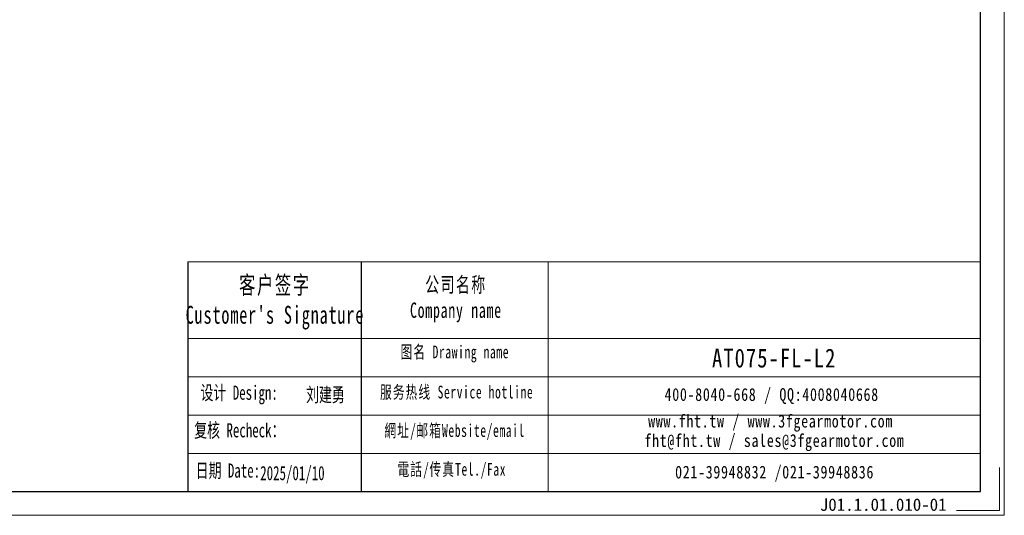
# Model space of a CAD drawing. Header units: millimetres. Extents: x -9 to 572, y -18 to 383.
# Tile 5 of 9: x 283 to 561, y -18 to 122. Entities that reach past the tile are written whole.
import ezdxf

# ---------------------------------------------------------------- set-up
doc = ezdxf.new("R2010")
doc.units = ezdxf.units.MM
doc.layers.add('6文字层', color=3, linetype='Continuous')
doc.layers.add('7标注层', color=4, linetype='Continuous')
doc.layers.add('SLD-0', color=7, linetype='Continuous', lineweight=18)
doc.layers.add('图框_外框线', color=7, linetype='Continuous', lineweight=18)
doc.styles.add('宋体', font='SimSun.ttf', dxfattribs={"width": 0.8})
doc.styles.add('标准', font='txt', dxfattribs={"width": 0.667})
doc.styles.add('样式 1', font='SimSun.ttf')

msp = doc.modelspace()

# ---------------------------------------------------------------- linework, layer by layer
msp.add_line((379.38795, 53.60368), (379.38795, -11.15777))
at = {"layer": '7标注层', "color": 0}
msp.add_line((330.53555, 53.60368), (330.53555, -11.1467), dxfattribs=at)
at = {"layer": '图框_外框线'}
for p, q in [((330.53555, 53.60368), (379.38795, 53.60368)), ((379.38795, 53.60368), (379.38795, -11.1467)), ((379.38795, 53.60368), (553.80505, 53.60368)), ((432.02312, 53.60368), (432.02312, -11.1467)), ((330.53555, 31.99643), (379.38795, 31.99643)), ((379.38795, 31.99643), (553.80505, 31.99643)), ((330.53555, 21.1928), (553.80505, 21.1928)), ((330.53555, 10.38917), (553.80505, 10.38917)), ((330.53555, -0.41445), (553.80505, -0.41445))]:
    msp.add_line(p, q, dxfattribs=at)
at = {"layer": '图框_外框线', "color": 3}
msp.add_lwpolyline([(-6.01385, -17.89151), (560.54985, -17.89151), (560.54985, 382.74997), (-6.01385, 382.74997)], close=True, dxfattribs=at)
at = {"layer": '图框_外框线', "color": 3, "lineweight": 25}
msp.add_lwpolyline([(27.71018, -11.1467), (553.80505, -11.1467), (553.80505, 376.00517), (27.71018, 376.00517)], close=True, dxfattribs=at)
at = {"layer": '图框_外框线', "color": 3}
msp.add_lwpolyline([(559.20089, -4.40189), (559.20089, -16.54255), (547.06024, -16.54255)], dxfattribs=at)

# ---------------------------------------------------------------- texts
at = {"layer": '6文字层', "insert": (508.57593, -13.12022), "char_height": 3.5, "width": 43.304423, "attachment_point": 1, "style": '样式 1'}
msp.add_mtext('J01.1.01.010-01', dxfattribs=at)
at = {"layer": 'SLD-0', "color": 1, "attachment_point": 2}
for s, insert, char_height, width, style in [("{\\fNSimSun|b0|i0|c134|p49;\\T1.1;客户签字\\PCustomer's Signature}", (355.04595, 49.60625), 5.0416921, 62.7191692, '标准'), ('{\\fNSimSun|b0|i0|c134|p49;\\T1.1;公司名称\\PCompany name}', (406.03936, 49.33861), 4.3214503, 55.9492891, '标准'), ('{\\fNSimSun|b0|i0|c134|p49;\\T1.1;图名 Drawing name}', (405.74397, 30.00493), 3.6012086, 46.0547203, '标准'), ('\\pt25.20845;{\\H1.23159x;\\T1.1;\\C256;AT075-FL-L2}', (495.71755, 29.13536), 4.3214503, 36.6908129, '宋体'), ('{\\fNSimSun|b0|i0|c134|p49;\\T1.1;服务热线 Service hotline}', (406.25465, 18.681), 3.6012086, 51.3093828, '标准'), ('\\T1.1;400-8040-668 / QQ:4008040668', (495.02581, 17.9929), 3.6012086, 104.8506628, '宋体'), ('{\\fNSimSun|b0|i0|c134|p49;\\T1.1;網址/邮箱Website/email}', (405.69391, 7.83113), 3.6012086, 53.408238, '标准'), ('\\T1.1;www.fht.tw / www.3fgearmotor.com ', (494.69375, 10.49206), 3.6012086, 104.9686956, '宋体'), ('\\pt43.2145;{\\T1.1;fht@fht.tw / sales@3fgearmotor.com }', (495.79126, 5.00838), 3.6012086, 104.9686956, '宋体'), ('{\\fNSimSun|b0|i0|c134|p49;\\T1.1;電話/传真Tel./Fax}', (404.88708, -3.10334), 3.6012086, 54.0505826, '标准'), ('\\T1.1;021-39948832 /021-39948836 ', (495.82891, -3.89072), 3.6012086, 80.1515397, '宋体')]:
    msp.add_mtext(s, dxfattribs=dict(at, insert=insert, char_height=char_height, width=width, style=style))
at = {"layer": '图框_外框线', "color": 1, "char_height": 4, "width": 31.5555148, "attachment_point": 2, "style": '标准'}
for s, insert in [('{\\fNSimSun|b0|i0|c134|p49;设计 \\fNSimSun|b0|i0|c0|p49;Design:}', (344.9652, 18.71186)), ('{\\fNSimSun|b1|i0|c134|p49;刘建勇}', (369.27924, 18.13555)), ('{\\fNSimSun|b0|i0|c134|p49;复核 Recheck：}', (345.01796, 8.10616)), ('{\\fNSimSun|b0|i0|c134|p49;日期 Date:}', (341.78796, -3.26234)), ('2025/01/10', (359.98037, -3.9729))]:
    msp.add_mtext(s, dxfattribs=dict(at, insert=insert))

doc.saveas('drawing.dxf')
